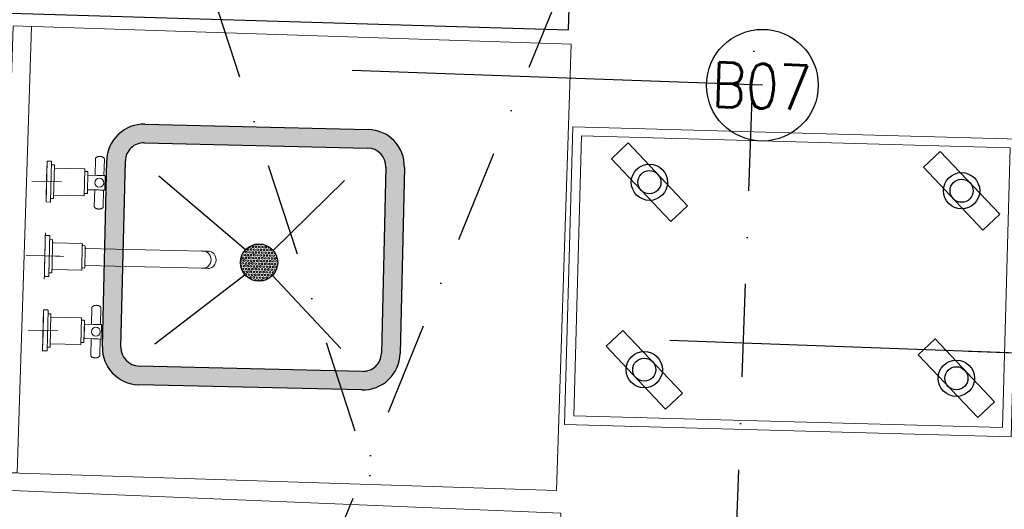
# Model space of a CAD drawing. Header units: millimetres. Extents: x 256680 to 410391, y -77299 to -22623.
# Tile 39 of 202: x 298871 to 300194, y -28903 to -28245. Entities that reach past the tile are written whole.
import ezdxf

# ---------------------------------------------------------------- set-up
doc = ezdxf.new("R2010")
doc.units = ezdxf.units.MM
doc.header["$LTSCALE"] = 2.5
for name, pattern in [('CONTINUA', [0]), ('DASHDOTX2', [2, 1, -0.5, 0, -0.5]), ('NASCOSTA', [0.381, 0.254, -0.127])]:
    doc.linetypes.add(name, pattern=pattern)
for name, color, linetype, lineweight in [('CKD Dimensions', 7, 'Continuous', 0), ('CKD Equipments', 252, 'Continuous', 0), ('ELEVATION 4', 157, 'Continuous', 9), ('EQUIPMENT', 210, 'Continuous', 0), ('HATCH LIGHT', 250, 'Continuous', 0), ('ROOM TEXT', 7, 'Continuous', 5), ('WALL', 132, 'Continuous', 25)]:
    doc.layers.add(name, color=color, linetype=linetype, lineweight=lineweight)
for name, color, linetype in [('CKD-Hood', 1, 'Continuous'), ('EQUI.', 4, 'Continuous'), ('IQ_200_3D', 1, 'Continuous'), ('IQ_204_2D', 7, 'CONTINUA'), ('IQ_204_3D', 7, 'Continuous'), ('IQ_BLUE_3D', 5, 'Continuous'), ('IQ_GREEN_3D', 3, 'Continuous'), ('IQ_RED_3D', 1, 'Continuous'), ('KIT EQUIPMENT', 7, 'Continuous'), ('xKAM-B3-01-Kitchen$0$A-FURN', 8, 'Continuous')]:
    doc.layers.add(name, color=color, linetype=linetype)
doc.styles.add('MTEXT', font='romans.shx', dxfattribs={"width": 0.85})
doc.styles.get("Standard").update_dxf_attribs({"font": 'GOTHIC.TTF'})
doc.dimstyles.new('AJKD_30', dxfattribs={"dimscale": 30, "dimtxt": 2, "dimasz": 1, "dimexe": 0.8, "dimexo": 0.8, "dimgap": 0.5, "dimtad": 1, "dimdec": 0, "dimzin": 0, "dimdsep": 46, "dimtxsty": 'Standard', "dimblk": 'ARCHTICK', "dimcen": 0.125, "dimclrd": 251, "dimclre": 251, "dimclrt": 42, "dimadec": 0, "dimazin": 0, "dimtfac": 1, "dimtdec": 0, "dimtix": 1, "dimtmove": 0, "dimatfit": 3, "dimfxl": 1, "dimtolj": 1, "dimtzin": 0, "dimarcsym": 1})

# ---------------------------------------------------------------- blocks, each defined once
blk = doc.blocks.new('ZNS-MC-BASECONTRPAN')
at = {"layer": 'IQ_200_3D'}
blk.add_3dface([(0, 0, -85), (0, 0, 0), (271.5, 0, 0), (271.5, 0, -85)], dxfattribs=at)
at = {"layer": 'IQ_BLUE_3D', "ltscale": 0.7}
blk.add_3dface([(36.5, -3.6, -29.6), (48.7, -3.6, -29.6), (48.7, -3.6, -40), (36.5, -3.6, -40)], dxfattribs=at)
at = {"layer": 'IQ_GREEN_3D', "ltscale": 0.7}
blk.add_3dface([(95.6, -3.6, -31), (102.6, -3.6, -31), (102.6, -3.6, -39), (95.6, -3.6, -39)], dxfattribs=at)
at = {"layer": 'IQ_RED_3D', "ltscale": 0.7}
blk.add_3dface([(53.4, -3.6, -30.1), (92.6, -3.6, -30.1), (92.6, -3.6, -40), (53.4, -3.6, -40)], dxfattribs=at)
at = {"layer": 'IQ_RED_3D'}
for points, invisible_edges in [([(167.6, -6.1, -35), (167.6, -2.2, -35), (167.6, -2.2, -23.8), (167.6, -9.3, -23.8)], 1), ([(167.6, -2.2, -35), (182, -2.2, -35), (182, -2.2, -23.8), (167.6, -2.2, -23.8)], 1), ([(167.6, -6.1, -46.2), (167.6, -2.2, -46.2), (167.6, -2.2, -35), (167.6, -6.1, -35)], 4), ([(167.6, -2.2, -46.2), (182, -2.2, -46.2), (182, -2.2, -35), (167.6, -2.2, -35)], 4), ([(167.6, -6.1, -35), (167.6, -9.3, -23.8), (182, -9.3, -23.8), (182, -6.1, -35)], 8), ([(167.6, -6.1, -46.2), (167.6, -6.1, -35), (182, -6.1, -35), (182, -6.1, -46.2)], 2), ([(182, -6.1, -35), (182, -9.3, -23.8), (182, -2.2, -23.8), (182, -2.2, -35)], 8), ([(182, -6.1, -46.2), (182, -6.1, -35), (182, -2.2, -35), (182, -2.2, -46.2)], 2), ([(192.1, -6.1, -35), (206.5, -6.1, -35), (206.5, -2.2, -35), (192.1, -2.2, -35)], 15), ([(192.1, -6.1, -35), (192.1, -2.2, -35), (206.5, -2.2, -35), (206.5, -6.1, -35)], 15)]:
    blk.add_3dface(points, dxfattribs=dict(at, invisible_edges=invisible_edges))
for points in [[(167.6, -9.3, -23.8), (167.6, -2.2, -23.8), (182, -2.2, -23.8), (182, -9.3, -23.8)], [(167.6, -6.1, -46.2), (182, -6.1, -46.2), (182, -2.2, -46.2), (167.6, -2.2, -46.2)]]:
    blk.add_3dface(points, dxfattribs=at)
at = {"layer": 'IQ_204_3D', "ltscale": 0.7}
mesh = blk.add_polyface(dxfattribs=at)
corners = [(30.6, -3.3, -47.5), (105.6, -3.3, -47.5), (105.6, -0.3, -47.5), (30.6, -0.3, -47.5), (30.6, -3.3, -22.5), (105.6, -3.3, -22.5), (105.6, -0.3, -22.5), (30.6, -0.3, -22.5)]
mesh.append_faces([[corners[k] for k in face] for face in [(0, 3, 2, 1), (4, 5, 6, 7), (0, 1, 5, 4), (3, 7, 6, 2), (0, 4, 7, 3), (1, 2, 6, 5)]])
at = {"layer": 'IQ_204_3D'}
mesh = blk.add_polyface(dxfattribs=at)
corners = [(166.3, -2.2, -47.5), (166.3, -2.2, -22.5), (166.3, -0.3, -22.5), (166.3, -0.3, -47.5), (183.3, -2.2, -47.5), (183.3, -2.2, -22.5), (183.3, -0.3, -22.5), (183.3, -0.3, -47.5)]
mesh.append_faces([[corners[k] for k in face] for face in [(0, 3, 2, 1), (4, 5, 6, 7), (0, 1, 5, 4), (3, 7, 6, 2), (0, 4, 7, 3), (1, 2, 6, 5)]])
blk = doc.blocks.new('ZNS-MC-BASEREFUNIT')
at = {"layer": 'IQ_200_3D'}
for points in [[(0, 70, 155), (0, 70, 600), (304, 70, 600), (304, 70, 155)], [(0, 70, 600), (0, 30, 600), (304, 30, 600), (304, 70, 600)], [(0, 30, 155), (0, 70, 155), (304, 70, 155), (304, 30, 155)], [(304, 30, 500), (0, 30, 500), (0, 45, 500), (304, 45, 500)], [(0, 45, 500), (0, 45, 585), (304, 45, 585), (304, 45, 500)], [(0, 30, 585), (0, 45, 585), (304, 45, 585), (304, 30, 585)], [(0, 30, 500), (0, 30, 155), (304, 30, 155), (304, 30, 500)], [(304, 30, 600), (0, 30, 600), (0, 30, 585), (304, 30, 585)]]:
    blk.add_3dface(points, dxfattribs=at)
for points, invisible_edges in [([(0, 45, 585), (0, 70, 600), (0, 70, 155), (0, 45, 500)], 5), ([(0, 45, 500), (0, 30, 500), (0, 30, 155), (0, 70, 155)], 8), ([(0, 70, 600), (0, 45, 585), (0, 30, 585), (0, 30, 600)], 1), ([(304, 45, 585), (304, 70, 600), (304, 70, 155), (304, 45, 500)], 5), ([(304, 45, 500), (304, 30, 500), (304, 30, 155), (304, 70, 155)], 8), ([(304, 70, 600), (304, 45, 585), (304, 30, 585), (304, 30, 600)], 1)]:
    blk.add_3dface(points, dxfattribs=dict(at, invisible_edges=invisible_edges))
blk = doc.blocks.new('G$C2A031843')
at = {"layer": 'CKD Equipments', "elevation": -205}
blk.add_lwpolyline([(1300, 1090), (0, 1090), (0, 330), (1300, 330), (1300, 1090)], dxfattribs=at)
at = {"layer": 'IQ_200_3D'}
for points in [[(320.5, 373, 240), (320.5, 333, 240), (320.5, 333, 20), (320.5, 373, 20)], [(320.5, 373, 15), (320.5, 333, 15), (320.5, 333, -205), (320.5, 373, -205)], [(807, 370, 20), (807, 370, 240), (371, 370, 240), (371, 370, 20)], [(807, 370, 240), (807, 330, 240), (371, 330, 240), (371, 370, 240)], [(807, 330, 20), (807, 370, 20), (371, 370, 20), (371, 330, 20)], [(371, 370, 240), (371, 330, 240), (371, 330, 20), (371, 370, 20)], [(807, 370, -205), (807, 370, 15), (371, 370, 15), (371, 370, -205)], [(807, 370, 15), (807, 330, 15), (371, 330, 15), (371, 370, 15)], [(807, 330, -205), (807, 370, -205), (371, 370, -205), (371, 330, -205)], [(371, 370, 15), (371, 330, 15), (371, 330, -205), (371, 370, -205)], [(807, 370, 240), (807, 330, 240), (807, 330, 20), (807, 370, 20)], [(807, 370, 15), (807, 330, 15), (807, 330, -205), (807, 370, -205)], [(1249, 370, 20), (1249, 370, 240), (813, 370, 240), (813, 370, 20)], [(1249, 370, 240), (1249, 330, 240), (813, 330, 240), (813, 370, 240)], [(1249, 330, 20), (1249, 370, 20), (813, 370, 20), (813, 330, 20)], [(813, 370, 240), (813, 330, 240), (813, 330, 20), (813, 370, 20)], [(1249, 370, -205), (1249, 370, 15), (813, 370, 15), (813, 370, -205)], [(1249, 370, 15), (1249, 330, 15), (813, 330, 15), (813, 370, 15)], [(1249, 330, -205), (1249, 370, -205), (813, 370, -205), (813, 330, -205)], [(813, 370, 15), (813, 330, 15), (813, 330, -205), (813, 370, -205)], [(1249, 370, 240), (1249, 330, 240), (1249, 330, 20), (1249, 370, 20)], [(1249, 370, 15), (1249, 330, 15), (1249, 330, -205), (1249, 370, -205)], [(686.5, 350, 189.6), (491.5, 350, 189.6), (491.5, 330, 155), (686.5, 330, 155)], [(686.5, 350, 189.6), (686.5, 330, 225), (491.5, 330, 225), (491.5, 350, 189.6)], [(491.5, 330, 225), (491.5, 330, 155), (491.5, 350, 189.6)], [(686.5, 350, -35.4), (491.5, 350, -35.4), (491.5, 330, -70), (686.5, 330, -70)], [(686.5, 350, -35.4), (686.5, 330, 0), (491.5, 330, 0), (491.5, 350, -35.4)], [(491.5, 330, 0), (491.5, 330, -70), (491.5, 350, -35.4)], [(686.5, 330, 225), (686.5, 330, 155), (686.5, 350, 189.6)], [(686.5, 330, 0), (686.5, 330, -70), (686.5, 350, -35.4)], [(1128.5, 350, 189.6), (933.5, 350, 189.6), (933.5, 330, 155), (1128.5, 330, 155)], [(1128.5, 350, 189.6), (1128.5, 330, 225), (933.5, 330, 225), (933.5, 350, 189.6)], [(933.5, 330, 225), (933.5, 330, 155), (933.5, 350, 189.6)], [(1128.5, 350, -35.4), (933.5, 350, -35.4), (933.5, 330, -70), (1128.5, 330, -70)], [(1128.5, 350, -35.4), (1128.5, 330, 0), (933.5, 330, 0), (933.5, 350, -35.4)], [(933.5, 330, 0), (933.5, 330, -70), (933.5, 350, -35.4)], [(1128.5, 330, 225), (1128.5, 330, 155), (1128.5, 350, 189.6)], [(1128.5, 330, 0), (1128.5, 330, -70), (1128.5, 350, -35.4)], [(686.5, 330, 225), (686.5, 325, 225), (491.5, 325, 225), (491.5, 330, 225)], [(491.5, 325, 225), (491.5, 330, 225), (491.5, 330, 195), (491.5, 325, 195)], [(491.5, 330, 195), (491.5, 325, 195), (686.5, 325, 195), (686.5, 330, 195)], [(686.5, 330, 0), (686.5, 325, 0), (491.5, 325, 0), (491.5, 330, 0)], [(491.5, 325, 0), (491.5, 330, 0), (491.5, 330, -30), (491.5, 325, -30)], [(491.5, 330, -30), (491.5, 325, -30), (686.5, 325, -30), (686.5, 330, -30)], [(686.5, 325, 225), (686.5, 325, 195), (491.5, 325, 195), (491.5, 325, 225)], [(686.5, 325, 0), (686.5, 325, -30), (491.5, 325, -30), (491.5, 325, 0)], [(686.5, 325, 195), (686.5, 330, 195), (686.5, 330, 225), (686.5, 325, 225)], [(686.5, 325, -30), (686.5, 330, -30), (686.5, 330, 0), (686.5, 325, 0)], [(1128.5, 330, 225), (1128.5, 325, 225), (933.5, 325, 225), (933.5, 330, 225)], [(933.5, 325, 225), (933.5, 330, 225), (933.5, 330, 195), (933.5, 325, 195)], [(933.5, 330, 195), (933.5, 325, 195), (1128.5, 325, 195), (1128.5, 330, 195)], [(1128.5, 330, 0), (1128.5, 325, 0), (933.5, 325, 0), (933.5, 330, 0)], [(933.5, 325, 0), (933.5, 330, 0), (933.5, 330, -30), (933.5, 325, -30)], [(933.5, 330, -30), (933.5, 325, -30), (1128.5, 325, -30), (1128.5, 330, -30)], [(1128.5, 325, 225), (1128.5, 325, 195), (933.5, 325, 195), (933.5, 325, 225)], [(1128.5, 325, 0), (1128.5, 325, -30), (933.5, 325, -30), (933.5, 325, 0)], [(1128.5, 325, 195), (1128.5, 330, 195), (1128.5, 330, 225), (1128.5, 325, 225)], [(1128.5, 325, -30), (1128.5, 330, -30), (1128.5, 330, 0), (1128.5, 325, 0)]]:
    blk.add_3dface(points, dxfattribs=at)
at = {"layer": 'IQ_200_3D', "invisible_edges": 5}
for points in [[(686.5, 330, 155), (807, 330, 20), (371, 330, 20), (491.5, 330, 155)], [(807, 330, 240), (686.5, 330, 225), (491.5, 330, 225), (371, 330, 240)], [(371, 330, 240), (491.5, 330, 225), (491.5, 330, 155), (371, 330, 20)], [(686.5, 330, -70), (807, 330, -205), (371, 330, -205), (491.5, 330, -70)], [(807, 330, 15), (686.5, 330, 0), (491.5, 330, 0), (371, 330, 15)], [(371, 330, 15), (491.5, 330, 0), (491.5, 330, -70), (371, 330, -205)], [(807, 330, 240), (686.5, 330, 225), (686.5, 330, 155), (807, 330, 20)], [(807, 330, 15), (686.5, 330, 0), (686.5, 330, -70), (807, 330, -205)], [(1128.5, 330, 155), (1249, 330, 20), (813, 330, 20), (933.5, 330, 155)], [(1249, 330, 240), (1128.5, 330, 225), (933.5, 330, 225), (813, 330, 240)], [(813, 330, 240), (933.5, 330, 225), (933.5, 330, 155), (813, 330, 20)], [(1128.5, 330, -70), (1249, 330, -205), (813, 330, -205), (933.5, 330, -70)], [(1249, 330, 15), (1128.5, 330, 0), (933.5, 330, 0), (813, 330, 15)], [(813, 330, 15), (933.5, 330, 0), (933.5, 330, -70), (813, 330, -205)], [(1249, 330, 240), (1128.5, 330, 225), (1128.5, 330, 155), (1249, 330, 20)], [(1249, 330, 15), (1128.5, 330, 0), (1128.5, 330, -70), (1249, 330, -205)]]:
    blk.add_3dface(points, dxfattribs=at)
at = {"layer": 'IQ_204_2D'}
for p, q in [((176.3, 439.7, -410), (171.6, 453.5, -410)), ((191.4, 448.5, -410), (181.9, 459.4, -410)), ((191.4, 401, -410), (191.4, 461, -410)), ((191.4, 448.5, -410), (201, 459.4, -410)), ((206.6, 439.7, -410), (211.3, 453.5, -410)), ((176.3, 439.7, -410), (162, 436.9, -410)), ((217.4, 416, -410), (165.4, 446, -410)), ((217.4, 446, -410), (165.4, 416, -410)), ((206.6, 439.7, -410), (220.8, 436.9, -410)), ((176.3, 422.2, -410), (162, 425, -410)), ((206.6, 422.2, -410), (220.8, 425, -410)), ((176.3, 422.2, -410), (171.6, 408.5, -410)), ((191.4, 413.5, -410), (181.9, 402.5, -410)), ((191.4, 413.5, -410), (201, 402.5, -410)), ((206.6, 422.2, -410), (211.3, 408.5, -410))]:
    blk.add_line(p, q, dxfattribs=at)
at = {"layer": 'IQ_204_2D', "linetype": 'NASCOSTA', "ltscale": 10}
for p, q in [((391, 205, -410), (391, 330, -410)), ((785, 205, -410), (785, 330, -410)), ((833, 205, -410), (833, 330, -410)), ((1227, 205, -410), (1227, 330, -410)), ((391, 40, -410), (391, 165, -410)), ((785, 40, -410), (785, 165, -410)), ((833, 40, -410), (833, 165, -410)), ((1227, 40, -410), (1227, 165, -410))]:
    blk.add_line(p, q, dxfattribs=at)
at = {"layer": 'IQ_204_2D', "linetype": 'NASCOSTA', "ltscale": 10, "elevation": -410}
for points in [[(805, 205), (371, 205), (371, 165), (805, 165), (805, 205)], [(1247, 205), (813, 205), (813, 165), (1247, 165), (1247, 205)], [(805, 40), (371, 40), (371, 0), (805, 0), (805, 40)], [(1247, 40), (813, 40), (813, 0), (1247, 0), (1247, 40)]]:
    blk.add_lwpolyline(points, dxfattribs=at)
at = {"layer": 'IQ_204_2D', "extrusion": (0, 0, -1)}
blk.add_ellipse((191.4, 431, -410), major_axis=(100, 0), ratio=0.45, dxfattribs=at)
at = {"xscale": -1}
for name, p in [('ZNS-MC-BASEREFUNIT', (344, 300, -360)), ('ZNS-MC-BASECONTRPAN', (319.5, 345, 225))]:
    blk.add_blockref(name, p, dxfattribs=at)
blk = doc.blocks.new('G$C92792038')
at = {"layer": 'CKD Dimensions'}
h = blk.add_hatch(color=61, dxfattribs=at)
h.dxf.hatch_style = 1
edge = h.paths.add_edge_path()
edge.add_line((50, 400), (300, 400))
edge.add_arc((300, 350), 50, 360, 90, ccw=False)
edge.add_line((350, 350), (350, 50))
edge.add_arc((300, 50), 50, 270, 360, ccw=False)
edge.add_line((300, 0), (50, 0))
edge.add_arc((50, 50), 50, 180, 270, ccw=False)
edge.add_line((0, 50), (0, 350))
edge.add_arc((50, 350), 50, 90, 180, ccw=False)
edge = h.paths.add_edge_path(flags=16)
edge.add_arc((300, 50), 25, 270, 360)
edge.add_line((325, 50), (325, 350))
edge.add_arc((300, 350), 25, 0, 90)
edge.add_line((300, 375), (50, 375))
edge.add_arc((50, 350), 25, 90, 180)
edge.add_line((25, 350), (25, 50))
edge.add_arc((50, 50), 25, 180, 270)
edge.add_line((50, 25), (300, 25))
h = blk.add_hatch(dxfattribs=at)
h.set_pattern_fill('HEX', color=256, scale=10)
h.set_pattern_definition([(0, (-71622.6968, -11169.517), (0, 2.16506351), [1.25, -2.5]), (120, (-71622.6968, -11169.517), (-1.875, -1.082531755), [1.25, -2.5]), (60, (-71621.4468, -11169.517), (-1.875, 1.082531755), [1.25, -2.5])])
edge = h.paths.add_edge_path()
edge.add_arc((167.8, 192.2), 25, 0, 360)
at = {"layer": 'CKD Equipments'}
for points in [[(151, 210.7), (54.8, 329.5)], [(151, 210.7), (54.8, 329.5)], [(151, 210.7), (54.8, 329.5)], [(184.6, 210.7), (280.8, 329.5)], [(184.6, 210.7), (280.8, 329.5)], [(184.6, 210.7), (280.8, 329.5)]]:
    blk.add_lwpolyline(points, dxfattribs=at)
at = {"layer": 'EQUI.'}
for p, q in [((50, 400), (300, 400)), ((50, 375), (300, 375)), ((0, 50), (0, 350)), ((25, 50), (25, 350)), ((325, 350), (325, 50)), ((350, 350), (350, 50)), ((300, 25), (50, 25)), ((300, 0), (50, 0))]:
    blk.add_line(p, q, dxfattribs=at)
for points in [[(151, 210.7), (54.8, 329.5)], [(184.6, 210.7), (280.8, 329.5)], [(54.8, 79.9), (151, 173.7)], [(54.8, 79.9), (151, 173.7)], [(54.8, 79.9), (151, 173.7)], [(54.8, 79.9), (151, 173.7)], [(280.8, 79.9), (184.6, 173.7)], [(280.8, 79.9), (184.6, 173.7)], [(280.8, 79.9), (184.6, 173.7)], [(280.8, 79.9), (184.6, 173.7)]]:
    blk.add_lwpolyline(points, dxfattribs=at)
blk.add_circle((167.8, 192.2), 25, dxfattribs=at)
blk.add_circle((167.8, 192.2), 25, dxfattribs=at)
blk.add_circle((167.8, 192.2), 25, dxfattribs=at)
blk.add_circle((167.8, 192.2), 25, dxfattribs=at)
for centre, radius, start, end in [((50, 350), 50, 90, 180), ((300, 350), 50, 0, 90), ((50, 350), 25, 90, 180), ((300, 350), 25, 0, 90), ((50, 50), 50, 180, 270), ((50, 50), 25, 180, 270), ((300, 50), 50, 270, 0), ((300, 50), 25, 270, 0)]:
    blk.add_arc(centre, radius, start, end, dxfattribs=at)
at = {"layer": 'EQUIPMENT'}
for p, q in [((169.9, 505.1), (169.9, 483.6)), ((69.9, 500.1), (69.9, 460.1)), ((169.9, 500.1), (169.9, 460.1)), ((269.9, 500.1), (269.9, 460.1)), ((42.4, 480.1), (97.4, 480.1)), ((42.4, 480.1), (42.4, 474.6)), ((89.9, 480.1), (49.9, 480.1)), ((97.4, 474.6), (97.4, 480.1)), ((144.9, 480.1), (138.9, 480.1)), ((142.4, 480.1), (142.4, 474.6)), ((189.9, 480.1), (149.9, 480.1)), ((169.9, 455.1), (169.9, 476.6)), ((194.9, 480.1), (200.9, 480.1)), ((197.4, 474.6), (197.4, 480.1)), ((242.4, 480.1), (297.4, 480.1)), ((242.4, 480.1), (242.4, 474.6)), ((289.9, 480.1), (249.9, 480.1)), ((297.4, 474.6), (297.4, 480.1)), ((42.9, 474.1), (96.9, 474.1)), ((47.4, 473.6), (47.4, 470.6)), ((47.9, 470.1), (91.9, 470.1)), ((51.9, 470.1), (51.9, 429.6)), ((87.9, 429.6), (87.9, 470.1)), ((92.4, 470.6), (92.4, 473.6)), ((147.4, 473.1), (147.4, 470.6)), ((151.9, 469.1), (151.9, 430.6)), ((187.9, 430.6), (187.9, 469.1)), ((192.4, 470.6), (192.4, 473.1)), ((242.9, 474.1), (296.9, 474.1)), ((247.4, 473.6), (247.4, 470.6)), ((247.9, 470.1), (291.9, 470.1)), ((251.9, 470.1), (251.9, 429.6)), ((287.9, 429.6), (287.9, 470.1)), ((292.4, 470.6), (292.4, 473.6)), ((52.4, 429.1), (87.4, 429.1)), ((55, 429.1), (55, 425.4)), ((55.5, 424.9), (84.2, 424.9)), ((60.1, 424.7), (79.6, 424.7)), ((60.1, 424.7), (60.1, 412.7)), ((61, 424.9), (61, 424.7)), ((78.8, 424.7), (78.8, 424.9)), ((79.6, 412.6), (79.6, 424.7)), ((84.7, 425.4), (84.7, 429.1)), ((154.9, 429.1), (154.9, 426.6)), ((158.4, 425.1), (158.4, 305.6)), ((181.4, 305.6), (181.4, 425.1)), ((184.9, 426.6), (184.9, 429.1)), ((252.4, 429.1), (287.4, 429.1)), ((255, 429.1), (255, 425.4)), ((255.5, 424.9), (284.2, 424.9)), ((260.1, 424.7), (279.6, 424.7)), ((260.1, 424.7), (260.1, 412.7)), ((261, 424.9), (261, 424.7)), ((278.8, 424.7), (278.8, 424.9)), ((279.6, 412.6), (279.6, 424.7)), ((284.7, 425.4), (284.7, 429.1)), ((60.1, 415.2), (37.8, 415.2)), ((101.9, 415.2), (79.6, 415.2)), ((260.1, 415.2), (237.8, 415.2)), ((301.9, 415.2), (279.6, 415.2)), ((34.6, 409.4), (34.6, 409.2)), ((34.6, 409.2), (34.6, 409.1)), ((37.8, 403.2), (60.1, 403.2)), ((60.1, 405.8), (60.1, 402.2)), ((60.6, 401.7), (79.1, 401.7)), ((79.6, 402.2), (79.6, 405.8)), ((79.6, 403.2), (101.9, 403.2)), ((105.2, 409.2), (105.2, 409.4)), ((105.2, 409), (105.2, 409.2)), ((234.6, 409.4), (234.6, 409.2)), ((234.6, 409.2), (234.6, 409.1)), ((237.8, 403.2), (260.1, 403.2)), ((260.1, 405.8), (260.1, 402.2)), ((260.6, 401.7), (279.1, 401.7)), ((279.6, 402.2), (279.6, 405.8)), ((279.6, 403.2), (301.9, 403.2)), ((305.2, 409.2), (305.2, 409.4)), ((305.2, 409), (305.2, 409.2)), ((158.4, 305.6), (158.4, 269.4)), ((181.4, 269.4), (181.4, 305.6)), ((158.3, 267.2), (158.3, 260.5)), ((158.4, 269.4), (158.4, 267.2)), ((181.4, 267.2), (181.4, 269.4)), ((181.5, 260.5), (181.5, 267.2))]:
    blk.add_line(p, q, dxfattribs=at)
for centre in [(69.9, 409.2), (269.9, 409.2)]:
    blk.add_circle(centre, 6, dxfattribs=at)
for centre, radius, start, end in [((42.9, 474.6), 0.5, 180, 270), ((46.9, 473.6), 0.5, 0, 90), ((47.9, 470.6), 0.5, 180, 270), ((91.9, 470.6), 0.5, 270, 0), ((92.9, 473.6), 0.5, 90, 180), ((96.9, 474.6), 0.5, 270, 0), ((142.9, 474.6), 0.484, 180.5909, 257.2082), ((158.1, 2525), 2050.9, 269.6737, 270.0229), ((146.4, 473.1), 0.994, 359.9015, 76.9051), ((150.9, 469.1), 0.956, 357.6447, 77.7093), ((188.9, 469.1), 0.999, 105.4862, 180.0003), ((191.9, 470.6), 0.468, 302.2695, 1.2177), ((193.4, 473.1), 0.969, 105.515, 182.3446), ((242.9, 474.6), 0.5, 180, 270), ((246.9, 473.6), 0.5, 0, 90), ((247.9, 470.6), 0.5, 180, 270), ((291.9, 470.6), 0.5, 270, 0), ((292.9, 473.6), 0.5, 90, 180), ((296.9, 474.6), 0.5, 270, 0), ((52.4, 429.6), 0.5, 180, 270), ((55.5, 425.4), 0.5, 180, 270), ((84.2, 425.4), 0.5, 270, 0), ((87.4, 429.6), 0.5, 270, 0), ((152.4, 430.6), 0.478, 178.2673, 257.1382), ((153.9, 429.1), 0.959, 357.75, 77.9919), ((157.4, 425.1), 0.979, 359.4823, 72.3164), ((182.4, 425.1), 0.994, 107.8916, 180.1174), ((184.4, 426.6), 0.492, 288.0948, 0.3106), ((185.9, 429.1), 0.997, 103.3628, 180.0254), ((187.4, 430.6), 0.475, 305.7664, 0.8101), ((252.4, 429.6), 0.5, 180, 270), ((255.5, 425.4), 0.5, 180, 270), ((284.2, 425.4), 0.5, 270, 0), ((287.4, 429.6), 0.5, 270, 0), ((60.6, 402.2), 0.5, 180, 270), ((79.1, 402.2), 0.5, 270, 0), ((260.6, 402.2), 0.5, 180, 270), ((279.1, 402.2), 0.5, 270, 0), ((169.9, 262), 12.1, 213.9793, 325.1602)]:
    blk.add_arc(centre, radius, start, end, dxfattribs=at)
for centre, major_axis, ratio, start_param, end_param in [((169.9, 480.1), (27.5, 0), 0.000034, 2.667121, 6.283185), ((169.9, 480.1), (25.9, 0), 0.000034, 2.815846, 6.283185), ((169.9, 480.1), (27.5, 0), 0.000034, 0, 0.47639), ((169.9, 480.1), (25.9, 0), 0.000034, 0, 0.327867), ((169.9, 474.1), (27, 0), 0.000034, 3.141456, 6.282925), ((169.9, 470.1), (22, 0), 0.000034, 3.142066, 6.283185), ((169.9, 430.1), (17.5, 0), 0.000034, 2.696758, 6.283185), ((169.9, 426.1), (14.5, 0), 0.000034, 3.141569, 6.283185), ((169.9, 430.1), (17.5, 0), 0.000034, 0, 0.440577), ((169.9, 267.2), (11.6, 0), 0.906322, 3.141593, 6.283185), ((169.9, 267.2), (11.5, 0), 0.906322, 3.141593, 6.283185), ((169.9, 260.5), (11.6, 0), 0.906322, 3.141593, 3.655143), ((169.9, 260.5), (11.6, 0), 0.906322, 5.752494, 6.283185)]:
    blk.add_ellipse(centre, major_axis=major_axis, ratio=ratio, start_param=start_param, end_param=end_param, dxfattribs=at)
for points, knots in [([(147.4, 470.6), (147.4, 470.6), (147.4, 470.6), (147.4, 470.4), (147.5, 470.3), (147.6, 470.2), (147.7, 470.2), (147.7, 470.1), (147.7, 470.1)], [0, 0, 0, 0, 0.042757, 0.325645, 0.547786, 0.733379, 0.889807, 1, 1, 1, 1]), ([(197, 474.1), (197.1, 474.1), (197.1, 474.2), (197.3, 474.3), (197.4, 474.4), (197.4, 474.5), (197.4, 474.6), (197.4, 474.6)], [0, 0, 0, 0, 0.168578, 0.402971, 0.679997, 0.948361, 1, 1, 1, 1]), ([(154.9, 426.6), (154.9, 426.6), (154.9, 426.5), (154.9, 426.4), (155, 426.3), (155.1, 426.2), (155.2, 426.2), (155.2, 426.1), (155.3, 426.1), (155.3, 426.1)], [0, 0, 0, 0, 0.071045, 0.33477, 0.544053, 0.719742, 0.867475, 0.987287, 1, 1, 1, 1]), ([(37.8, 415.2), (37.7, 415.2), (37.5, 415.2), (37, 415), (36.4, 414.7), (35.9, 414.1), (35.4, 413.4), (35.1, 412.5), (34.8, 411.5), (34.6, 410.4), (34.6, 409.7), (34.6, 409.4)], [0, 0, 0, 0, 0.045604, 0.158159, 0.271631, 0.39062, 0.514613, 0.640295, 0.76551, 0.890129, 1, 1, 1, 1]), ([(60.1, 412.7), (60.1, 412.3), (60.1, 412), (60.2, 410.8), (60.2, 410), (60.2, 408), (60.1, 406.8), (60.1, 405.8)], [0.4022822, 0.4022822, 0.4022822, 0.4022822, 0.4375, 0.4375, 0.5, 0.5, 0.5975436, 0.5975436, 0.5975436, 0.5975436]), ([(79.6, 412.6), (79.6, 412.3), (79.6, 411.9), (79.6, 410.8), (79.5, 410), (79.5, 409.2)], [0.90411341, 0.90411341, 0.90411341, 0.90411341, 0.9375, 0.9375, 1, 1, 1, 1]), ([(105.2, 409.4), (105.2, 409.5), (105.2, 410), (105.1, 410.9), (104.9, 412), (104.5, 412.9), (104.1, 413.7), (103.6, 414.4), (103, 414.9), (102.5, 415.2), (102.1, 415.2), (101.9, 415.2)], [0, 0, 0, 0, 0.048847, 0.173034, 0.297636, 0.422848, 0.549037, 0.676469, 0.804317, 0.914337, 1, 1, 1, 1]), ([(237.8, 415.2), (237.7, 415.2), (237.5, 415.2), (237, 415), (236.4, 414.7), (235.9, 414.1), (235.4, 413.4), (235.1, 412.5), (234.8, 411.5), (234.6, 410.4), (234.6, 409.7), (234.6, 409.4)], [0, 0, 0, 0, 0.045604, 0.158159, 0.271631, 0.39062, 0.514613, 0.640295, 0.76551, 0.890129, 1, 1, 1, 1]), ([(260.1, 412.7), (260.1, 412.3), (260.1, 412), (260.2, 410.8), (260.2, 410), (260.2, 408), (260.1, 406.8), (260.1, 405.8)], [0.4022822, 0.4022822, 0.4022822, 0.4022822, 0.4375, 0.4375, 0.5, 0.5, 0.5975436, 0.5975436, 0.5975436, 0.5975436]), ([(279.6, 412.6), (279.6, 412.3), (279.6, 411.9), (279.6, 410.8), (279.5, 410), (279.5, 409.2)], [0.90411341, 0.90411341, 0.90411341, 0.90411341, 0.9375, 0.9375, 1, 1, 1, 1]), ([(305.2, 409.4), (305.2, 409.5), (305.2, 410), (305.1, 410.9), (304.9, 412), (304.5, 412.9), (304.1, 413.7), (303.6, 414.4), (303, 414.9), (302.5, 415.2), (302.1, 415.2), (301.9, 415.2)], [0, 0, 0, 0, 0.048847, 0.173034, 0.297636, 0.422848, 0.549037, 0.676469, 0.804317, 0.914337, 1, 1, 1, 1]), ([(34.6, 409.1), (34.6, 408.9), (34.6, 408.4), (34.7, 407.5), (34.9, 406.5), (35.2, 405.5), (35.7, 404.7), (36.2, 404), (36.7, 403.5), (37.3, 403.2), (37.6, 403.2), (37.8, 403.2)], [0, 0, 0, 0, 0.048847, 0.173034, 0.297636, 0.422848, 0.549037, 0.676469, 0.804317, 0.914337, 1, 1, 1, 1]), ([(101.9, 403.2), (102, 403.2), (102.3, 403.2), (102.8, 403.4), (103.4, 403.8), (103.9, 404.3), (104.3, 405.1), (104.7, 406), (105, 407), (105.1, 408), (105.2, 408.7), (105.2, 409)], [0, 0, 0, 0, 0.045604, 0.158159, 0.271631, 0.39062, 0.514613, 0.640295, 0.76551, 0.890129, 1, 1, 1, 1]), ([(234.6, 409.1), (234.6, 408.9), (234.6, 408.4), (234.7, 407.5), (234.9, 406.5), (235.2, 405.5), (235.7, 404.7), (236.2, 404), (236.7, 403.5), (237.3, 403.2), (237.6, 403.2), (237.8, 403.2)], [0, 0, 0, 0, 0.048847, 0.173034, 0.297636, 0.422848, 0.549037, 0.676469, 0.804317, 0.914337, 1, 1, 1, 1]), ([(301.9, 403.2), (302, 403.2), (302.3, 403.2), (302.8, 403.4), (303.4, 403.8), (303.9, 404.3), (304.3, 405.1), (304.7, 406), (305, 407), (305.1, 408), (305.2, 408.7), (305.2, 409)], [0, 0, 0, 0, 0.045604, 0.158159, 0.271631, 0.39062, 0.514613, 0.640295, 0.76551, 0.890129, 1, 1, 1, 1])]:
    blk.add_open_spline(points, degree=3, knots=knots, dxfattribs=at)
for points in [[(79.5, 409.2), (79.5, 407.9), (79.6, 406.7), (79.6, 405.7)], [(279.5, 409.2), (279.5, 407.9), (279.6, 406.7), (279.6, 405.7)]]:
    blk.add_open_spline(points, degree=3, dxfattribs=at)
blk = doc.blocks.new('G$C62FCE839')
at = {"layer": 'KIT EQUIPMENT', "color": 36}
for p, q in [((0, 21.9), (82.2, 104.1)), ((82.2, 104.1), (104.1, 82.2)), ((21.9, 0), (104.1, 82.2)), ((0, 21.9), (21.9, 0))]:
    blk.add_line(p, q, dxfattribs=at)
for radius in [24.4, 15.5]:
    blk.add_circle((52, 52), radius, dxfattribs=at)
blk = doc.blocks.new('_ArchTick')
at = {"color": 0, "linetype": 'ByBlock', "const_width": 0.15}
blk.add_lwpolyline([(-0.5, -0.5), (0.5, 0.5)], dxfattribs=at)

msp = doc.modelspace()

# ---------------------------------------------------------------- hatches: boundary and pattern name
at = {"layer": 'HATCH LIGHT', "true_color": 0x636466}
h = msp.add_hatch(dxfattribs=at)
h.set_pattern_fill('ANSI32', color=251, scale=6)
h.set_pattern_definition([(45, (233893.35, -46725.026), (-40.411153, 40.411153), []), (45, (233920.29, -46725.026), (-40.411153, 40.411153), [])])
h.paths.add_polyline_path([(311036.2, -32590), (310842.2, -32638.8), (311023.8, -33359.7), (298471.1, -33359.6, -0.000263), (298456.6, -33559.6), (311280.4, -33559.7)])
h.paths.add_polyline_path([(298885.1, -25157.1), (298685, -25157.1, -0.011972), (298203.8, -34256), (298404.4, -34256, 0.01196)])
h.paths.add_polyline_path([(298868.7, -25697.6), (308547.7, -26046.6, 0.003501), (309041.7, -26800.6), (309209.3, -26691.5), (308659.2, -25850.5), (298874.9, -25497.7, -0.000262)])
h = msp.add_hatch(dxfattribs=at)
h.set_pattern_fill('ANSI37', color=251, scale=8)
h.set_pattern_definition([(45, (233893.352, -46725.026), (-17.960512, 17.960512), []), (135, (233893.352, -46725.026), (-17.960512, -17.960512), [])])
edge = h.paths.add_edge_path()
edge.add_line((301662.3, -25798.3), (298868.7, -25697.6))
edge.add_arc((108471.4, -19659.4), 190493.1, 356.573537, 358.183559, ccw=False)
edge.add_line((298623.9, -31044.7), (301473.1, -31044.7))
edge.add_line((301473.1, -31044.7), (301599.6, -27535.7))
edge.add_line((301599.6, -27535.7), (301499.7, -27532.1))
edge.add_line((301499.7, -27532.1), (301470.4, -28343.5))
edge.add_line((301470.4, -28343.5), (301470.4, -28343.5))
edge.add_line((301470.4, -28343.5), (301405.6, -30142.4))
edge.add_line((301405.6, -30142.4), (301376.6, -30944.7))
edge.add_line((301376.6, -30944.7), (298744.9, -30944.7))
edge.add_line((298744.9, -30944.7), (298871, -27449.3))
edge.add_line((298871, -27449.3), (299870.3, -27485.3))
edge.add_line((299870.3, -27485.3), (299911.7, -27486.8))
edge.add_line((299911.7, -27486.8), (299915.3, -27386.9))
edge.add_line((299915.3, -27386.9), (298874.6, -27349.3))
edge.add_line((298874.6, -27349.3), (298930.5, -25799.9))
edge.add_line((298930.5, -25799.9), (300429.5, -25853.9))
edge.add_line((300429.5, -25853.9), (300418.7, -26153.7))
edge.add_line((300418.7, -26153.7), (300395.3, -26801.7))
edge.add_line((300395.3, -26801.7), (300392.6, -26874.9))
edge.add_line((300392.6, -26874.9), (300492.6, -26878.5))
edge.add_line((300492.6, -26878.5), (300529.4, -25857.5))
edge.add_line((300529.4, -25857.5), (301558.7, -25894.7))
edge.add_line((301558.7, -25894.7), (301532.1, -26632.7))
edge.add_line((301532.1, -26632.7), (301632, -26636.3))
edge.add_line((301632, -26636.3), (301662.3, -25798.3))

# ---------------------------------------------------------------- linework, layer by layer
at = {"layer": 'CKD Equipments'}
for points in [[(298842.5, -28853), (298862, -28253.3), (299611.6, -28277.7), (299592.1, -28877.4), (298842.5, -28853), (298867.5, -28853.8), (298887, -28254.1)], [(300213.7, -28405.4), (300202.7, -28805.3), (299602.9, -28788.8), (299613.9, -28388.9), (300213.7, -28405.4)]]:
    msp.add_lwpolyline(points, dxfattribs=at)
msp.add_lwpolyline([(300201.4, -28417.1), (300191, -28792.9), (299615.3, -28777.1), (299625.6, -28401.2)], close=True, dxfattribs=at)
at = {"layer": 'CKD-Hood', "linetype": 'DASHDOTX2', "ltscale": 50, "elevation": 890}
msp.add_lwpolyline([(298886.4, -27463), (298787.5, -30188.4), (299786.9, -30224.4), (299885.7, -27499)], close=True, dxfattribs=at)
for points in [[(299786.9, -30224.4), (298886.4, -27463)], [(299885.7, -27499), (298787.5, -30188.4)]]:
    msp.add_lwpolyline(points, dxfattribs=at)
at = {"layer": 'WALL'}
msp.add_arc((108471.4, -19659.4), 190493.1, 355.605384, 358.346214, dxfattribs=at)
at = {"layer": 'xKAM-B3-01-Kitchen$0$A-FURN'}
for p, q in [((299608.2, -28258.5), (299631.1, -27495.3)), ((298858.6, -28236.1), (299608.2, -28258.5))]:
    msp.add_line(p, q, dxfattribs=at)

# ---------------------------------------------------------------- block references
at = {"layer": 'CKD Equipments', "ltscale": 0.25, "rotation": 88.65044826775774}
msp.add_blockref('G$C92792038', (299380.7, -28743.5), dxfattribs=at)
at = {"layer": 'CKD Equipments'}
for name, p, rotation in [('G$C62FCE839', (299666.3, -28409.9), 268.4234499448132), ('G$C62FCE839', (300085.6, -28421.4), 268.4234499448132), ('G$C62FCE839', (299659.3, -28661.7), 268.4234499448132), ('G$C62FCE839', (300078.6, -28673.2), 268.4234499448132), ('G$C2A031843', (299874.2, -30220.1), 87.6564629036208)]:
    msp.add_blockref(name, p, dxfattribs=dict(at, rotation=rotation))

# ---------------------------------------------------------------- texts
at = {"layer": 'ROOM TEXT', "insert": (299781, -28361.1, 0.2), "char_height": 60, "attachment_point": 7, "rotation": 357.9352, "style": 'MTEXT'}
msp.add_mtext_dynamic_manual_height_columns('\\A1;\\pxqc;B07', width=170.917, gutter_width=1.8, heights=[0], dxfattribs=at)

# ---------------------------------------------------------------- leaders
at = {"layer": 'ELEVATION 4'}
for points in [[(299868.6, -28333), (299317.5, -28313.2)], [(300295.3, -28696), (299744.2, -28676.1)]]:
    msp.add_leader(points, dimstyle='AJKD_30', override={"dimasz": 5, "dimgap": 0.5, "dimtad": 0, "dimldrblk": 'DotBlank', "dimfxl": 0.18, "dimfxlon": 1, "dimarcsym": 2}, dxfattribs=at)

doc.saveas('drawing.dxf')
